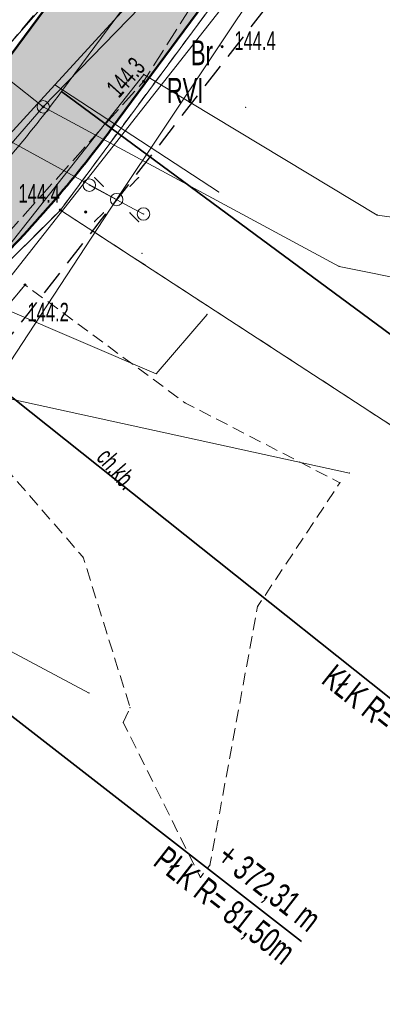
# Model space of a CAD drawing. Extents: x 6456700 to 6518119, y 5963420 to 5980059.
# Tile 148 of 256: x 6512329 to 6512344, y 5966021 to 5966060. Entities that reach past the tile are written whole.
import ezdxf
from ezdxf.enums import TextEntityAlignment as Align

# ---------------------------------------------------------------- set-up
doc = ezdxf.new("R2010")
doc.units = 0
doc.header["$MEASUREMENT"] = 0
for name, pattern in [('L_0_03', [1, 0.5, -0.5]), ('L_0_04', [1.5, 1, -0.5]), ('L_0_52', [1, 0.75, -0.25]), ('L_0_5A', [0.75, 0.5, -0.25])]:
    doc.linetypes.add(name, pattern=pattern)
doc.layers.get('0').update_dxf_attribs({"color": 2, "linetype": 'CONTINUOUS', "lineweight": 5})
for name, color, linetype, lineweight in [('18mm Kreska ciągła', 7, 'CONTINUOUS', 18), ('203_punkt_graniczny', 7, 'CONTINUOUS', 18), ('209_oznaczenie_konturu_klasyfikacyjnego', 96, 'CONTINUOUS', 18), ('210_oznaczenie_konturu_uzytku_gruntowego', 96, 'CONTINUOUS', 18), ('218_kontur_uzytku_gruntowego', 96, 'L_0_03', 18), ('219_dzialka_ewidencyjna', 7, 'CONTINUOUS', 18), ('35mm Ciągła', 7, 'CONTINUOUS', 35), ('50mm Kreska ciągła', 7, 'CONTINUOUS', 50), ('9mm Kreska ciągła', 252, 'CONTINUOUS', 9), ('brama', 7, 'CONTINUOUS', 18), ('chodnik', 7, 'CONTINUOUS', 18), ('chodnik_Atr17', 7, 'CONTINUOUS', 18), ('jezdnia', 7, 'CONTINUOUS', 18), ('komora_podziemna', 7, 'CONTINUOUS', 18), ('latarnia', 7, 'CONTINUOUS', 18), ('ogrodzenie_trwale', 7, 'CONTINUOUS', 18), ('pikieta_naturalna', 7, 'CONTINUOUS', 18), ('pikieta_naturalna_Atr2', 7, 'CONTINUOUS', 18), ('przewod_elektroenergetyczny_niskiego_napiecia', 7, 'CONTINUOUS', 18), ('przewod_elektroenergetyczny_podziemny', 7, 'CONTINUOUS', 18), ('przewod_kanalizacyjny', 7, 'CONTINUOUS', 18), ('przewod_telekomunikacyjny_podziemny', 7, 'CONTINUOUS', 18), ('przewod_wodociagowy', 7, 'CONTINUOUS', 18), ('rzedna', 7, 'CONTINUOUS', 18), ('rzedna_Atr2', 7, 'CONTINUOUS', 18), ('slup_przewodow_napowietrznych', 7, 'CONTINUOUS', 18), ('Zakres', 7, 'CONTINUOUS', 18)]:
    doc.layers.add(name, color=color, linetype=linetype, lineweight=lineweight)
doc.styles.get("Standard").update_dxf_attribs({"font": 'txt', "width": 0.75})
doc.styles.add('Znaczniki', font='GOTHIC.TTF', dxfattribs={"width": 0.7})

# ---------------------------------------------------------------- blocks, each defined once
blk = doc.blocks.new('mdcp_nowa')
at = {"layer": '203_punkt_graniczny', "linetype": 'Continuous', "lineweight": 18}
blk.add_hatch(color=18, dxfattribs=at).paths.add_polyline_path([(6495062.14, 5982503.805, 1), (6495062.14, 5982503.895, 1)])
at = {"layer": 'pikieta_naturalna', "linetype": 'Continuous', "lineweight": 18}
for points in [[(6495068.62, 5982510.355, 1), (6495068.62, 5982510.445, 1)], [(6495065.47, 5982508.965, 1), (6495065.47, 5982509.055, 1)], [(6495063.15, 5982503.725, 1), (6495063.15, 5982503.815, 1)], [(6495060.72, 5982500.805, 1), (6495060.72, 5982500.895, 1)]]:
    blk.add_hatch(color=18, dxfattribs=at).paths.add_polyline_path(points)
at = {"layer": 'rzedna', "linetype": 'Continuous', "lineweight": 18}
blk.add_hatch(color=18, dxfattribs=at).paths.add_polyline_path([(6495061.45, 5982507.945, 1), (6495061.45, 5982508.035, 1)])
at = {"layer": '203_punkt_graniczny', "color": 7, "linetype": 'Continuous', "lineweight": 18}
blk.add_circle((6495062.14, 5982503.85), 0.045, dxfattribs=at)
at = {"layer": '203_punkt_graniczny'}
blk.add_point((6495062.14, 5982503.85), dxfattribs=at)
at = {"layer": '218_kontur_uzytku_gruntowego', "lineweight": 18, "flags": 128}
for points in [[(6495076.26, 5982522.96), (6495062.14, 5982503.85)], [(6495062.14, 5982503.85), (6495053.39, 5982495.14)], [(6495105.76, 5982475.43), (6495062.14, 5982503.85)]]:
    blk.add_lwpolyline(points, dxfattribs=at)
at = {"layer": '218_kontur_uzytku_gruntowego'}
blk.add_point((6495062.14, 5982503.85), dxfattribs=at)
blk.add_point((6495062.14, 5982503.85), dxfattribs=at)
blk.add_point((6495062.14, 5982503.85), dxfattribs=at)
blk.add_point((6495062.14, 5982503.85), dxfattribs=at)
blk.add_point((6495062.14, 5982503.85), dxfattribs=at)
blk.add_point((6495062.14, 5982503.85), dxfattribs=at)
at = {"layer": '219_dzialka_ewidencyjna', "color": 3, "linetype": 'Continuous', "lineweight": 18, "flags": 128}
for points in [[(6495076.26, 5982522.96), (6495062.14, 5982503.85)], [(6495062.14, 5982503.85), (6495053.39, 5982495.14)], [(6495105.76, 5982475.43), (6495062.14, 5982503.85)]]:
    blk.add_lwpolyline(points, dxfattribs=at)
at = {"layer": '219_dzialka_ewidencyjna', "color": 3}
blk.add_point((6495062.14, 5982503.85), dxfattribs=at)
blk.add_point((6495062.14, 5982503.85), dxfattribs=at)
blk.add_point((6495062.14, 5982503.85), dxfattribs=at)
at = {"layer": 'brama', "color": 7, "linetype": 'Continuous', "lineweight": 18, "flags": 128}
blk.add_lwpolyline([(6495060.72, 5982500.85), (6495057.2, 5982496.65)], dxfattribs=at)
at = {"layer": 'brama'}
blk.add_point((6495060.72, 5982500.85), dxfattribs=at)
at = {"layer": 'chodnik', "color": 7, "linetype": 'L_0_5A', "lineweight": 18, "flags": 128}
blk.add_lwpolyline([(6495064.66, 5982483.29), (6495064.93, 5982483.89), (6495063.05, 5982489.92), (6495057.2, 5982496.65), (6495060.72, 5982500.85), (6495067.13, 5982496.12), (6495073.34, 5982492.91), (6495070.04, 5982487.94), (6495068.13, 5982477.57), (6495067.75, 5982477.08), (6495067.7, 5982477.17)], close=True, dxfattribs=at)
at = {"layer": 'chodnik'}
for p in [(6495060.72, 5982500.85), (6495067.13, 5982496.12), (6495073.34, 5982492.91), (6495063.05, 5982489.92), (6495070.04, 5982487.94), (6495064.93, 5982483.89), (6495064.66, 5982483.29), (6495068.13, 5982477.57), (6495067.7, 5982477.17), (6495067.75, 5982477.08)]:
    blk.add_point(p, dxfattribs=at)
at = {"layer": 'jezdnia', "color": 7, "linetype": 'L_0_52', "lineweight": 18, "flags": 128}
blk.add_lwpolyline([(6495134.37, 5982583.3), (6495113.38, 5982574.25), (6495104.78, 5982567.21), (6495094.42, 5982556.42), (6495077.25, 5982527.64), (6495065.47, 5982509.01), (6495049.82, 5982491.48), (6495035, 5982466.78), (6495029.3, 5982456), (6495014.86, 5982429.39), (6495004.75, 5982409.18), (6494998.73, 5982397.06), (6494987.52, 5982373.63), (6494982.83, 5982364.72), (6494972.31, 5982345.03), (6494970.53, 5982342.23), (6494960.57, 5982327.01), (6494956.04, 5982320.35), (6494947.33, 5982304.72), (6494935.61, 5982281.93), (6494926.04, 5982257.99), (6494919.72, 5982242.45), (6494913.81, 5982225.8), (6494910.48, 5982216.25), (6494906.14, 5982216.99), (6494909.9, 5982227.31), (6494916.12, 5982243.16), (6494921.48, 5982258.77), (6494931.15, 5982282.69), (6494943.64, 5982306.31), (6494959.06, 5982330.89), (6494969.1, 5982347.08), (6494979.83, 5982365.44), (6494985.75, 5982378.98), (6494994.88, 5982398.03), (6495001.66, 5982410.76), (6495011.8, 5982430.8), (6495026, 5982457.23), (6495032.25, 5982468.97), (6495046.11, 5982493.71), (6495063.09, 5982514.09), (6495073.26, 5982529.52), (6495082.96, 5982547.05), (6495093.01, 5982560.56), (6495101.98, 5982569.59), (6495101.3, 5982571.6), (6495108.99, 5982577.59), (6495110.03, 5982578.44), (6495121.58, 5982583.64), (6495122.46, 5982584.02), (6495130.77, 5982587.79), (6495134.82, 5982589.62), (6495140.56, 5982589.08), (6495141.32, 5982585.54)], close=True, dxfattribs=at)
at = {"layer": 'jezdnia'}
blk.add_point((6495065.47, 5982509.01), dxfattribs=at)
at = {"layer": 'komora_podziemna', "color": 5, "linetype": 'Continuous', "lineweight": 13}
blk.add_circle((6495061.45, 5982507.99), 0.25, dxfattribs=at)
at = {"layer": 'komora_podziemna'}
blk.add_point((6495061.45, 5982507.99), dxfattribs=at)
at = {"layer": 'latarnia', "color": 7, "linetype": 'Continuous', "lineweight": 13, "flags": 128}
for points in [[(6495063.86, 5982504.801), (6495063.507, 5982505.154)], [(6495064.921, 5982504.801), (6495065.274, 5982505.154)], [(6495063.86, 5982503.74), (6495063.507, 5982503.387)], [(6495064.921, 5982503.74), (6495065.274, 5982503.387)]]:
    blk.add_lwpolyline(points, dxfattribs=at)
at = {"layer": 'latarnia', "color": 7, "linetype": 'Continuous', "lineweight": 13}
blk.add_circle((6495064.39, 5982504.27), 0.25, dxfattribs=at)
at = {"layer": 'latarnia'}
for p in [(6495063.507, 5982505.154), (6495065.274, 5982505.154), (6495063.86, 5982504.801), (6495064.921, 5982504.801), (6495064.39, 5982504.27), (6495063.86, 5982503.74), (6495064.921, 5982503.74), (6495063.507, 5982503.387), (6495065.274, 5982503.387)]:
    blk.add_point(p, dxfattribs=at)
at = {"layer": 'ogrodzenie_trwale'}
for p in [(6495068.53, 5982510.45), (6495069.56, 5982507.97), (6495063.15, 5982503.77), (6495065.41, 5982502.12), (6495060.72, 5982500.85)]:
    blk.add_point(p, dxfattribs=at)
at = {"layer": 'pikieta_naturalna', "color": 7, "linetype": 'Continuous', "lineweight": 18}
for centre in [(6495068.62, 5982510.4), (6495065.47, 5982509.01), (6495063.15, 5982503.77), (6495060.72, 5982500.85)]:
    blk.add_circle(centre, 0.045, dxfattribs=at)
at = {"layer": 'pikieta_naturalna'}
for p in [(6495068.62, 5982510.4), (6495065.47, 5982509.01), (6495063.15, 5982503.77), (6495060.72, 5982500.85)]:
    blk.add_point(p, dxfattribs=at)
at = {"layer": 'przewod_elektroenergetyczny_niskiego_napiecia', "color": 1, "linetype": 'Continuous', "lineweight": 18, "flags": 128}
for points in [[(6495064.39, 5982504.27), (6495087.9, 5982539.51)], [(6495064.39, 5982504.27), (6495037.69, 5982518.93)], [(6495044.54, 5982473.96), (6495064.39, 5982504.27)]]:
    blk.add_lwpolyline(points, dxfattribs=at)
at = {"layer": 'przewod_elektroenergetyczny_niskiego_napiecia'}
blk.add_point((6495064.39, 5982504.27), dxfattribs=at)
blk.add_point((6495064.39, 5982504.27), dxfattribs=at)
blk.add_point((6495064.39, 5982504.27), dxfattribs=at)
blk.add_point((6495064.39, 5982504.27), dxfattribs=at)
at = {"layer": 'przewod_elektroenergetyczny_niskiego_napiecia', "color": 1}
blk.add_point((6495064.39, 5982504.27), dxfattribs=at)
blk.add_point((6495064.39, 5982504.27), dxfattribs=at)
blk.add_point((6495064.39, 5982504.27), dxfattribs=at)
at = {"layer": 'przewod_elektroenergetyczny_podziemny', "color": 1, "linetype": 'Continuous', "lineweight": 18, "flags": 128}
blk.add_lwpolyline([(6495068.02, 5982499.66), (6495065.98, 5982497.28), (6495053.88, 5982502.47), (6495040.7, 5982508.24)], dxfattribs=at)
at = {"layer": 'przewod_elektroenergetyczny_podziemny'}
for p in [(6495068.02, 5982499.66), (6495065.98, 5982497.28)]:
    blk.add_point(p, dxfattribs=at)
at = {"layer": 'przewod_kanalizacyjny', "color": 34, "linetype": 'Continuous', "lineweight": 18, "flags": 128}
for points in [[(6495052.25, 5982498.29), (6495061.92, 5982508.87), (6495070.2, 5982517.92)], [(6495061.92, 5982508.87), (6495068.48, 5982504.58)]]:
    blk.add_lwpolyline(points, dxfattribs=at)
at = {"layer": 'przewod_kanalizacyjny'}
for p in [(6495061.92, 5982508.87), (6495061.92, 5982508.87), (6495068.48, 5982504.58)]:
    blk.add_point(p, dxfattribs=at)
at = {"layer": 'przewod_telekomunikacyjny_podziemny', "color": 30, "linetype": 'Continuous', "lineweight": 18, "flags": 128}
for points in [[(6494901.62, 5982190.73), (6494906.93, 5982205.38), (6494911.62, 5982220.93), (6494915.73, 5982231.59), (6494911.08, 5982233.33), (6494928.49, 5982275.35), (6494946.57, 5982313.81), (6494960.48, 5982334.35), (6494965.17, 5982341.38), (6494972.14, 5982353.83), (6494985.3, 5982378.53), (6494993.02, 5982395.45), (6495008.18, 5982425.35), (6495017.88, 5982443.43), (6495022.56, 5982450.66), (6495031.38, 5982466.91), (6495039.03, 5982482.79), (6495040.55, 5982485.59), (6495048.7, 5982498.93), (6495056.63, 5982506.55), (6495061.71, 5982512.37), (6495068.26, 5982521.25), (6495074.92, 5982532.24)], [(6495079.35, 5982530.1), (6495069.82, 5982513.52), (6495056.99, 5982497.18), (6495053.61, 5982496.6), (6495048.81, 5982491.02), (6495045.68, 5982486.07), (6495035.4, 5982467.7), (6495024.87, 5982448.34), (6495020.12, 5982439.66), (6495011.73, 5982422.62), (6495000.86, 5982401), (6494989.14, 5982376.4), (6494979.09, 5982355.95), (6494962.09, 5982330.47)], [(6495053.61, 5982496.6), (6495055.92, 5982497.16), (6495065.48, 5982509.29), (6495074.84, 5982503.65), (6495090.26, 5982501.53), (6495103.26, 5982497.97), (6495103.4, 5982498.98)]]:
    blk.add_lwpolyline(points, dxfattribs=at)
at = {"layer": 'przewod_telekomunikacyjny_podziemny'}
for p in [(6495065.48, 5982509.29), (6495074.84, 5982503.65)]:
    blk.add_point(p, dxfattribs=at)
at = {"layer": 'przewod_wodociagowy', "color": 5, "linetype": 'Continuous', "lineweight": 18, "flags": 128}
for points in [[(6495020.19, 5982442.47), (6495036.31, 5982469.42), (6495048.81, 5982492.2), (6495052.33, 5982497.45), (6495061.45, 5982507.99), (6495071.18, 5982518.02), (6495077.82, 5982531.27), (6495096.46, 5982561.11), (6495111.97, 5982575.51), (6495112.4, 5982574.08), (6495113.01, 5982573.49)], [(6495085.3, 5982504.43), (6495079.5, 5982500.34), (6495073.31, 5982501.59), (6495061.45, 5982507.99)], [(6495073.72, 5982493.3), (6495042.02, 5982500.23)], [(6495048.81, 5982492.2), (6495063.29, 5982484.47)]]:
    blk.add_lwpolyline(points, dxfattribs=at)
at = {"layer": 'przewod_wodociagowy'}
for p in [(6495061.45, 5982507.99), (6495061.45, 5982507.99), (6495073.31, 5982501.59), (6495073.72, 5982493.3), (6495063.29, 5982484.47)]:
    blk.add_point(p, dxfattribs=at)
at = {"layer": 'rzedna', "color": 7, "linetype": 'Continuous', "lineweight": 18}
blk.add_circle((6495061.45, 5982507.99), 0.045, dxfattribs=at)
at = {"layer": 'rzedna'}
blk.add_point((6495061.45, 5982507.99), dxfattribs=at)
at = {"layer": 'rzedna_Atr2', "color": 7, "linetype": 'Continuous', "lineweight": 18, "flags": 128}
blk.add_lwpolyline([(6495061.45, 5982507.99), (6495058.74, 5982510.13), (6495055.823, 5982510.13)], dxfattribs=at)
at = {"layer": 'rzedna_Atr2'}
blk.add_point((6495061.45, 5982507.99), dxfattribs=at)
at = {"layer": 'slup_przewodow_napowietrznych', "color": 7, "linetype": 'Continuous', "lineweight": 18, "flags": 128}
blk.add_lwpolyline([(6495063.3, 5982504.85), (6495065.47, 5982503.69)], dxfattribs=at)
at = {"layer": 'slup_przewodow_napowietrznych', "color": 7, "linetype": 'Continuous', "lineweight": 13}
for centre in [(6495063.3, 5982504.85), (6495065.47, 5982503.69)]:
    blk.add_circle(centre, 0.25, dxfattribs=at)
at = {"layer": 'slup_przewodow_napowietrznych'}
for p in [(6495063.3, 5982504.85), (6495063.3, 5982504.85), (6495065.47, 5982503.69), (6495065.47, 5982503.69)]:
    blk.add_point(p, dxfattribs=at)
at = {"layer": 'Zakres', "linetype": 'L_0_04', "lineweight": 25, "flags": 128}
blk.add_lwpolyline([(6495113.77, 5985050.22), (6495121.12, 5984877.07), (6495125.76, 5984757.87), (6495129.89, 5984649.81), (6495141.08, 5984611.3), (6495145.77, 5984544.53), (6495147.36, 5984487.27), (6495157.22, 5984392.07), (6495162.95, 5984387.45), (6495180.24, 5984384.16), (6495229.5, 5984386.61), (6495251.65, 5984373.41), (6495258.77, 5984357.12), (6495255.44, 5984330.44), (6495250.77, 5984304.39), (6495252.21, 5984282.78), (6495255.46, 5984256.45), (6495254.94, 5984238.25), (6495266.4, 5984211), (6495277.24, 5984182.33), (6495294.2, 5984133.19), (6495300.94, 5984095.37), (6495313.24, 5984037.69), (6495317.44, 5983978.18), (6495300.35, 5983922.18), (6495282.35, 5983883.38), (6495266.21, 5983862.23), (6495242.03, 5983839.67), (6495211.11, 5983816.86), (6495158.26, 5983772.66), (6495130.6, 5983651.16), (6495116.31, 5983543.43), (6495129.51, 5983346.73), (6495134.58, 5983264.71), (6495139.64, 5983186.97), (6495193.25, 5983077.94), (6495199.2, 5983041.97), (6495206.23, 5983026), (6495208.96, 5983004.88), (6495202.27, 5982979.48), (6495202.42, 5982950.13), (6495209.35, 5982897.38), (6495215.97, 5982850.34), (6495228.6, 5982809.97), (6495226.85, 5982778.82), (6495225.04, 5982750.56), (6495220.26, 5982723.37), (6495226.54, 5982679.97), (6495206.06, 5982669.48), (6495192.68, 5982657.71), (6495184.57, 5982648.65), (6495174.78, 5982624.58), (6495164.23, 5982604.61), (6495150.7, 5982588.3), (6495137.69, 5982582.43), (6495118.26, 5982573.75), (6495100.35, 5982558.42), (6495090.36, 5982544.99), (6495075.87, 5982519.06), (6495060.83, 5982499.68), (6495049.41, 5982485.49), (6495035.07, 5982459.7), (6495006.7, 5982406.64), (6494980.89, 5982351.84), (6494944.35, 5982293.29), (6494925.72, 5982250.11), (6494905.2, 5982190.37), (6494898.43, 5982153.5), (6494879.51, 5982063.89), (6494864.14, 5981992.66), (6494816.93, 5981768.61), (6494777.79, 5981577.7), (6494739.84, 5981394.72), (6494718.65, 5981297.89), (6494716.45, 5981237.31), (6494738.62, 5981208.21), (6494776.48, 5981173.06), (6494817.16, 5981137.44), (6494847.63, 5981109.8), (6494877.39, 5981077.08), (6494912.75, 5981030.55), (6494916.06, 5981014.71), (6494903.86, 5980957.01), (6494916.13, 5980953.51), (6494892.32, 5980927.59), (6494850.7, 5980858.8), (6494806.81, 5980779.89), (6494785.1, 5980753.49), (6494715.22, 5980723.29), (6494679.96, 5980686.78), (6494651.35, 5980651.29), (6494549.14, 5980683.24), (6494511.84, 5980659.66), (6494443.61, 5980630.33), (6494428.78, 5980598.6), (6494431.58, 5980579.46), (6494420.56, 5980549.76), (6494416.45, 5980528.2), (6494403.86, 5980507.16), (6494388.89, 5980482.96), (6494365.32, 5980407.99), (6494335.67, 5980315.15), (6494332.29, 5980297.41), (6494335.1, 5980278.18), (6494347.25, 5980254.84), (6494336.79, 5980250.09), (6494300.04, 5980271.34), (6494320.8, 5980301.43), (6494336.81, 5980349.17), (6494344.85, 5980380.92), (6494360.85, 5980437.13), (6494374.18, 5980476.38), (6494386.14, 5980498.84), (6494403.02, 5980528.52), (6494411.33, 5980563.19), (6494420.84, 5980586.25), (6494420.25, 5980601.11), (6494434.95, 5980635.94), (6494446.75, 5980644.99), (6494465.77, 5980647.27), (6494513.02, 5980669.46), (6494507.85, 5980679.68), (6494547.89, 5980705.83), (6494570.06, 5980691.34), (6494636.17, 5980669.05), (6494706.14, 5980756.86), (6494742.78, 5980772.58), (6494798.53, 5980814.27), (6494826.12, 5980867.97), (6494849.57, 5980908.6), (6494845.35, 5980942.01), (6494853.94, 5980970.83), (6494891.08, 5980960.54), (6494890.11, 5980965.73), (6494903.94, 5981025.69), (6494869.98, 5981070.3), (6494770.97, 5981160.58), (6494728.18, 5981200.64), (6494706.13, 5981229.56), (6494707.94, 5981299.75), (6494728.84, 5981398.1), (6494767.06, 5981580.19), (6494806.17, 5981770.55), (6494854.36, 5981994.76), (6494869.73, 5982065.97), (6494888.61, 5982155.44), (6494891.67, 5982173.95), (6494895.82, 5982197.45), (6494916.38, 5982253.72), (6494935.47, 5982297.95), (6494954.97, 5982331.67), (6494972.09, 5982356.64), (6494997.76, 5982411.14), (6495026.29, 5982464.48), (6495041.09, 5982491.09), (6495052.99, 5982505.88), (6495067.51, 5982524.6), (6495081.94, 5982550.43), (6495092.99, 5982565.28), (6495112.86, 5982582.29), (6495133.59, 5982591.55), (6495144.48, 5982596.46), (6495155.87, 5982610.19), (6495165.7, 5982628.8), (6495175.96, 5982654.03), (6495185.62, 5982664.83), (6495200.4, 5982677.82), (6495212.49, 5982688.04), (6495209.64, 5982723.43), (6495215.22, 5982750.57), (6495216.87, 5982779.54), (6495218.31, 5982809.31), (6495206.86, 5982847.92), (6495199.44, 5982894.74), (6495192.11, 5982948.71), (6495190.16, 5982979.24), (6495183.47, 5983075.16), (6495129.79, 5983184.34), (6495124.6, 5983264.07), (6495119.53, 5983346.09), (6495106.27, 5983543.75), (6495120.74, 5983652.9), (6495148.75, 5983779.42), (6495204.15, 5983826.04), (6495273.41, 5983889.36), (6495288.53, 5983927.42), (6495300.83, 5983964.69), (6495303.91, 5983980.14), (6495301.32, 5984039.55), (6495291.1, 5984093.63), (6495284.5, 5984130.67), (6495267.84, 5984178.93), (6495257.12, 5984207.3), (6495244.96, 5984236.19), (6495244.79, 5984255.42), (6495242.25, 5984281.97), (6495240.71, 5984304.95), (6495245.55, 5984331.94), (6495248.51, 5984355.64), (6495243.77, 5984366.47), (6495226.98, 5984376.47), (6495179.54, 5984374.12), (6495158.61, 5984378.09), (6495147.7, 5984386.91), (6495137.38, 5984486.61), (6495135.78, 5984544.04), (6495131.18, 5984609.54), (6495119.95, 5984648.2), (6495115.76, 5984757.49), (6495111.12, 5984876.67), (6495103.73, 5985050.93), (6495109.36, 5985081.73), (6495120.41, 5985085.88)], close=True, dxfattribs=at)
at = {"layer": 'Zakres'}
blk.add_point((6495060.83, 5982499.68), dxfattribs=at)
at = {"layer": '209_oznaczenie_konturu_klasyfikacyjnego', "lineweight": 20, "width": 0.66}
blk.add_text('RVI', height=1, dxfattribs=at).set_placement((6495066.4, 5982509.15), align=Align.TOP_LEFT)
at = {"layer": '210_oznaczenie_konturu_uzytku_gruntowego', "lineweight": 20, "width": 0.66}
blk.add_text('Br', height=1, dxfattribs=at).set_placement((6495067.37, 5982510.66), align=Align.TOP_LEFT)
at = {"layer": 'chodnik_Atr17', "color": 7, "lineweight": 15, "width": 0.66}
blk.add_text('ch.kb.', height=0.75, rotation=311, dxfattribs=at).set_placement((6495064.106, 5982494.382), align=Align.TOP_LEFT)
at = {"layer": 'pikieta_naturalna_Atr2', "color": 7, "lineweight": 15, "width": 0.66}
for s, p in [('144.4', (6495069.11, 5982511.02)), ('144.4', (6495060.46, 5982504.89)), ('144.2', (6495060.82, 5982500.13))]:
    blk.add_text(s, height=0.75, dxfattribs=at).set_placement(p, align=Align.TOP_LEFT)
blk.add_text('144.3', height=0.75, rotation=48.2, dxfattribs=at).set_placement((6495063.92, 5982508.81), align=Align.TOP_LEFT)

msp = doc.modelspace()

# ---------------------------------------------------------------- block references
at = {"linetype": 'ByBlock'}
msp.add_blockref('mdcp_nowa', (17268.786, -16450.998), dxfattribs=at)

# ---------------------------------------------------------------- next in the draw order: hatches: boundary and pattern name
at = {"layer": '9mm Kreska ciągła'}
h = msp.add_hatch(dxfattribs=at)
h.set_pattern_fill('SAND_AND_LIME', color=4, scale=0.1)
h.set_pattern_definition([(37.5, (6512163.41104, 5965706.02106), (-0.006803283, 0.208096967), [0, -0.16416, 0, -0.1836, 0, -0.1755]), (7.5, (6512163.41104, 5965706.02106), (0.19113588, 0.30479178), [0, -0.08856, 0, -0.14796, 0, -0.0567]), (-32.5, (6512163.2782, 5965706.02106), (0.33632732, 0.00061118), [0, -0.054, 0, -0.1944, 0, -0.2538]), (-42.5, (6512163.2782, 5965706.02106), (0.32466167, 0.09478896), [0, -0.027, 0, -0.12744, 0, -0.1458])])
edge = h.paths.add_edge_path()
edge.add_line((6512494.454, 5966351.121), (6512492.815, 5966327.914))
edge.add_arc((6512641.445, 5966317.419), 149, 175.96099, 178.25385)
edge.add_line((6512492.514, 5966321.96), (6512491.933, 5966302.891))
edge.add_arc((6512440.957, 5966304.445), 51, 348.133, 358.2538, ccw=False)
edge.add_line((6512490.867, 5966293.957), (6512486.741, 5966274.321))
edge.add_arc((6512500.441, 5966271.442), 14, 168.133, 189.6608)
edge.add_line((6512486.64, 5966269.093), (6512490.395, 5966247.035))
edge.add_line((6512490.395, 5966247.035), (6512490.607, 5966245.791))
edge.add_arc((6512474.833, 5966243.106), 16, 357.4133, 369.6608, ccw=False)
edge.add_line((6512490.817, 5966242.384), (6512490.724, 5966240.322))
edge.add_arc((6512474.74, 5966241.044), 16, 304.6947, 357.4133, ccw=False)
edge.add_line((6512483.848, 5966227.889), (6512479.157, 5966224.642))
edge.add_arc((6512563.968, 5966102.134), 149, 124.69475, 128.17467)
edge.add_line((6512471.877, 5966219.268), (6512459.798, 5966209.771))
edge.add_arc((6512468.451, 5966198.766), 14, 128.1747, 146.5283)
edge.add_line((6512456.773, 5966206.487), (6512454.137, 5966202.499))
edge.add_arc((6512536.718, 5966147.898), 99, 146.52826, 150.19331)
edge.add_line((6512450.815, 5966197.109), (6512447.264, 5966190.909))
edge.add_arc((6512533.167, 5966141.699), 99, 150.19331, 155.56334)
edge.add_line((6512443.035, 5966182.654), (6512432.867, 5966160.275))
edge.add_arc((6512409.196, 5966171.031), 26, 321.1758, 335.5633, ccw=False)
edge.add_line((6512429.452, 5966154.731), (6512421.621, 5966145))
edge.add_arc((6512409.156, 5966155.031), 16, 309.5931, 321.1758, ccw=False)
edge.add_line((6512419.353, 5966142.701), (6512410.592, 5966135.455))
edge.add_arc((6512400.395, 5966147.785), 16, 291.7201, 309.5931, ccw=False)
edge.add_line((6512406.316, 5966132.921), (6512399.28, 5966130.118))
edge.add_arc((6512417.414, 5966084.597), 49, 111.7201, 118.6787)
edge.add_line((6512393.899, 5966127.586), (6512378.766, 5966119.308))
edge.add_arc((6512390.283, 5966098.252), 24, 118.6787, 130.9764)
edge.add_line((6512374.545, 5966116.372), (6512369.458, 5966111.954))
edge.add_arc((6512385.196, 5966093.834), 24, 130.9764, 144.2474)
edge.add_line((6512365.719, 5966107.857), (6512360.498, 5966100.604))
edge.add_arc((6512392.148, 5966077.817), 39, 144.2474, 151.7186)
edge.add_line((6512357.804, 5966096.296), (6512346.179, 5966074.69))
edge.add_arc((6512310.073, 5966094.116), 41, 323.54, 331.7186, ccw=False)
edge.add_line((6512343.048, 5966069.751), (6512332.977, 5966056.12))
edge.add_arc((6512291.959, 5966086.427), 51, 314.8687, 323.54, ccw=False)
edge.add_line((6512327.939, 5966050.283), (6512325.436, 5966047.791))
edge.add_arc((6512381.169, 5965991.802), 79, 134.86874, 142.03498)
edge.add_line((6512318.887, 5966040.401), (6512317.812, 5966039.024))
edge.add_arc((6512348.559, 5966015.032), 39, 142.035, 151.9019)
edge.add_line((6512314.155, 5966033.4), (6512307.014, 5966020.024))
edge.add_arc((6512085.596, 5966138.241), 251, 330.1315, 331.90193, ccw=False)
edge.add_line((6512303.256, 5966013.24), (6512293.172, 5965995.681))
edge.add_arc((6512509.097, 5965871.676), 249, 150.1315, 153.31422)
edge.add_line((6512286.62, 5965983.501), (6512270.802, 5965952.031))
edge.add_arc((6512493.279, 5965840.205), 249, 153.31422, 155.41165)
edge.add_line((6512266.858, 5965943.813), (6512249.846, 5965906.636))
edge.add_arc((6512203.471, 5965927.857), 51, 325.4005, 335.4117, ccw=False)
edge.add_line((6512245.451, 5965898.897), (6512232.463, 5965880.07))
edge.add_arc((6512313.954, 5965823.854), 99, 145.40047, 150.15364)
edge.add_line((6512228.085, 5965873.124), (6512213.877, 5965848.362))
edge.add_arc((6512299.746, 5965799.092), 99, 150.15364, 156.12969)
edge.add_line((6512209.214, 5965839.154), (6512198.858, 5965815.752))
edge.add_arc((6512518.006, 5965674.523), 349, 156.12969, 156.8073)
edge.add_line((6512197.211, 5965811.968), (6512194.929, 5965806.643))
edge.add_arc((6512331.888, 5965747.963), 149, 156.8073, 160.58951)
edge.add_line((6512191.357, 5965797.481), (6512178.615, 5965761.319))
edge.add_arc((6511941.881, 5965844.735), 251, 339.22463, 340.58951, ccw=False)
edge.add_line((6512176.561, 5965755.704), (6512169.456, 5965736.976))
edge.add_arc((6512195.168, 5965727.222), 27.5, 159.2246, 216.7393)
edge.add_line((6512173.13, 5965710.772), (6512174.444, 5965709.012))
edge.add_line((6512174.444, 5965709.012), (6512170.437, 5965706.021))
edge.add_line((6512170.437, 5965706.021), (6512164.212, 5965719.71))
edge.add_arc((6512161.212, 5965719.741), 3, 359.4073, 370.8714)
edge.add_arc((6512205.039, 5965728.159), 41.628, 165.2606, 190.8714, ccw=False)
edge.add_line((6512164.781, 5965738.75), (6512171.886, 5965757.477))
edge.add_arc((6511941.881, 5965844.735), 246, 339.22463, 340.58951)
edge.add_line((6512173.899, 5965762.981), (6512186.641, 5965799.143))
edge.add_arc((6512331.888, 5965747.963), 154, 156.8073, 160.58951, ccw=False)
edge.add_line((6512190.333, 5965808.612), (6512192.615, 5965813.937))
edge.add_arc((6512518.006, 5965674.523), 354, 156.12969, 156.8073, ccw=False)
edge.add_line((6512194.286, 5965817.775), (6512204.642, 5965841.178))
edge.add_arc((6512299.746, 5965799.092), 104, 150.15364, 156.12969, ccw=False)
edge.add_line((6512209.541, 5965850.851), (6512223.749, 5965875.613))
edge.add_arc((6512313.954, 5965823.854), 104, 145.40047, 150.15364, ccw=False)
edge.add_line((6512228.348, 5965882.91), (6512241.335, 5965901.737))
edge.add_arc((6512203.471, 5965927.857), 46, 325.4005, 335.4117)
edge.add_line((6512245.3, 5965908.717), (6512262.312, 5965945.894))
edge.add_arc((6512493.279, 5965840.205), 254, 153.31422, 155.41165, ccw=False)
edge.add_line((6512266.334, 5965954.276), (6512282.153, 5965985.747))
edge.add_arc((6512509.097, 5965871.676), 254, 150.1315, 153.31422, ccw=False)
edge.add_line((6512288.836, 5965998.171), (6512298.92, 5966015.73))
edge.add_arc((6512085.596, 5966138.241), 246, 330.1315, 331.90193)
edge.add_line((6512302.603, 5966022.379), (6512309.745, 5966035.755))
edge.add_arc((6512348.559, 5966015.032), 44, 142.035, 151.9019, ccw=False)
edge.add_line((6512313.87, 5966042.1), (6512314.945, 5966043.477))
edge.add_arc((6512381.169, 5965991.802), 84, 134.86874, 142.03498, ccw=False)
edge.add_line((6512321.909, 5966051.335), (6512324.411, 5966053.826))
edge.add_arc((6512291.959, 5966086.427), 46, 314.8687, 323.54)
edge.add_line((6512328.955, 5966059.091), (6512339.027, 5966072.722))
edge.add_arc((6512310.073, 5966094.116), 36, 323.54, 331.7186)
edge.add_line((6512341.776, 5966077.059), (6512353.4, 5966098.665))
edge.add_arc((6512392.148, 5966077.817), 44, 144.2474, 151.7186, ccw=False)
edge.add_line((6512356.44, 5966103.526), (6512361.662, 5966110.778))
edge.add_arc((6512385.196, 5966093.834), 29, 130.9764, 144.2474, ccw=False)
edge.add_line((6512366.18, 5966115.728), (6512371.267, 5966120.147))
edge.add_arc((6512390.283, 5966098.252), 29, 118.6787, 130.9764, ccw=False)
edge.add_line((6512376.366, 5966123.695), (6512391.499, 5966131.972))
edge.add_arc((6512417.414, 5966084.597), 54, 111.7201, 118.6787, ccw=False)
edge.add_line((6512397.43, 5966134.763), (6512404.466, 5966137.566))
edge.add_arc((6512400.395, 5966147.785), 11, 291.7201, 309.5931)
edge.add_line((6512407.405, 5966139.308), (6512409.544, 5966141.077))
edge.add_line((6512409.544, 5966141.077), (6512412.36, 5966140.811))
edge.add_line((6512412.36, 5966140.811), (6512417.441, 5966145.013))
edge.add_arc((6512409.156, 5966155.031), 13, 309.5931, 321.1758)
edge.add_line((6512419.284, 5966146.881), (6512427.115, 5966156.612))
edge.add_arc((6512409.196, 5966171.031), 23, 321.1758, 335.5633)
edge.add_line((6512430.135, 5966161.516), (6512434.645, 5966171.44))
edge.add_line((6512434.645, 5966171.44), (6512440.928, 5966185.268))
edge.add_line((6512440.928, 5966185.268), (6512439.963, 5966187.841))
edge.add_arc((6512668.213, 5966069.673), 257.025, 151.22581, 152.62894, ccw=False)
edge.add_line((6512442.925, 5966193.394), (6512446.477, 5966199.594))
edge.add_arc((6512536.718, 5966147.898), 104, 146.52826, 150.19331, ccw=False)
edge.add_line((6512449.966, 5966205.257), (6512452.602, 5966209.244))
edge.add_arc((6512468.451, 5966198.766), 19, 128.1747, 146.5283, ccw=False)
edge.add_line((6512456.708, 5966213.702), (6512468.787, 5966223.198))
edge.add_arc((6512563.968, 5966102.134), 154, 124.69475, 128.17467, ccw=False)
edge.add_line((6512476.311, 5966228.753), (6512481.002, 5966232))
edge.add_arc((6512474.74, 5966241.044), 11, 304.6947, 357.4133)
edge.add_line((6512485.729, 5966240.548), (6512485.822, 5966242.609))
edge.add_arc((6512474.833, 5966243.106), 11, 357.4133, 369.6608)
edge.add_line((6512485.677, 5966244.952), (6512485.4, 5966246.584))
edge.add_line((6512485.4, 5966246.584), (6512485.465, 5966247.035))
edge.add_line((6512485.465, 5966247.035), (6512481.305, 5966271.715))
edge.add_line((6512481.305, 5966271.715), (6512486.925, 5966298.805))
edge.add_line((6512486.925, 5966298.805), (6512487.695, 5966325.335))
edge.add_line((6512487.695, 5966325.335), (6512488.895, 5966340.485))
edge.add_line((6512488.895, 5966340.485), (6512488.714, 5966340.814))
edge.add_line((6512488.714, 5966340.814), (6512489.699, 5966354.77))
edge.add_line((6512489.699, 5966354.77), (6512494.454, 5966351.121))

# ---------------------------------------------------------------- next in the draw order: linework, layer by layer
at = {"layer": '18mm Kreska ciągła', "color": 4, "ltscale": 0.1}
msp.add_lwpolyline([(6512405.391, 5966135.243), (6512398.355, 5966132.441, 0.030372), (6512392.699, 5966129.779), (6512377.566, 5966121.502, 0.053711), (6512372.906, 5966118.259), (6512367.819, 5966113.841, 0.05797), (6512363.69, 5966109.318), (6512358.469, 5966102.065, 0.032611), (6512355.602, 5966097.48), (6512343.978, 5966075.874, -0.035701), (6512341.038, 5966071.237), (6512330.966, 5966057.606, -0.037854), (6512326.175, 5966052.054), (6512323.672, 5966049.563, 0.031279), (6512316.916, 5966041.939), (6512315.841, 5966040.562, 0.043079), (6512311.95, 5966034.577), (6512304.809, 5966021.202, -0.007725), (6512301.088, 5966014.485), (6512291.004, 5965996.926, 0.013888), (6512284.386, 5965984.624), (6512268.568, 5965953.153, 0.009152), (6512264.585, 5965944.854)], format="xyb", dxfattribs=at)
at = {"layer": '35mm Ciągła'}
for p, q in [((6512330.966, 5966057.606), (6512355.094, 5966039.778)), ((6512323.672, 5966049.563), (6512347.295, 5966030.748)), ((6512316.916, 5966041.939), (6512340.587, 5966023.508))]:
    msp.add_line(p, q, dxfattribs=at)
at = {"layer": '50mm Kreska ciągła', "color": 5, "ltscale": 0.1}
for points in [[(6512262.312, 5965945.894, -0.009152), (6512266.334, 5965954.276), (6512282.153, 5965985.747, -0.013888), (6512288.836, 5965998.171), (6512298.92, 5966015.73, 0.007725), (6512302.603, 5966022.379), (6512309.745, 5966035.755, -0.043079), (6512313.87, 5966042.1), (6512314.945, 5966043.477, -0.031279), (6512321.909, 5966051.335), (6512324.411, 5966053.826, 0.037854), (6512328.955, 5966059.091), (6512339.027, 5966072.722, 0.035701), (6512341.776, 5966077.059), (6512353.4, 5966098.665, -0.032611), (6512356.44, 5966103.526), (6512361.662, 5966110.778, -0.05797), (6512366.18, 5966115.728), (6512371.267, 5966120.147, -0.053711), (6512376.366, 5966123.695), (6512391.499, 5966131.972, -0.030372), (6512397.43, 5966134.763), (6512404.466, 5966137.566, 0.078144)], [(6512406.316, 5966132.921), (6512399.28, 5966130.118, 0.030372), (6512393.899, 5966127.586), (6512378.766, 5966119.308, 0.053711), (6512374.545, 5966116.372), (6512369.458, 5966111.954, 0.05797), (6512365.719, 5966107.857), (6512360.498, 5966100.604, 0.032611), (6512357.804, 5966096.296), (6512346.179, 5966074.69, -0.035701), (6512343.048, 5966069.751), (6512332.977, 5966056.12, -0.037854), (6512327.939, 5966050.283), (6512325.436, 5966047.791, 0.031279), (6512318.887, 5966040.401), (6512317.812, 5966039.024, 0.043079), (6512314.155, 5966033.4), (6512307.014, 5966020.024, -0.007725), (6512303.256, 5966013.24), (6512293.172, 5965995.681, 0.013888), (6512286.62, 5965983.501), (6512270.802, 5965952.031, 0.009152), (6512266.858, 5965943.813)]]:
    msp.add_lwpolyline(points, format="xyb", dxfattribs=at)

# ---------------------------------------------------------------- next in the draw order: texts
at = {"layer": '18mm Kreska ciągła', "char_height": 1, "attachment_point": 6, "style": 'Znaczniki'}
for s, insert, rotation in [('+ 382,50 m\\PKŁK R= 81,50m', (6512347.295, 5966030.748), 321.464), ('+ 372,31 m\\PPŁK R= 81,50m', (6512340.587, 5966023.508), 322.0946)]:
    msp.add_mtext(s, dxfattribs=dict(at, insert=insert, rotation=rotation))

doc.saveas('drawing.dxf')
